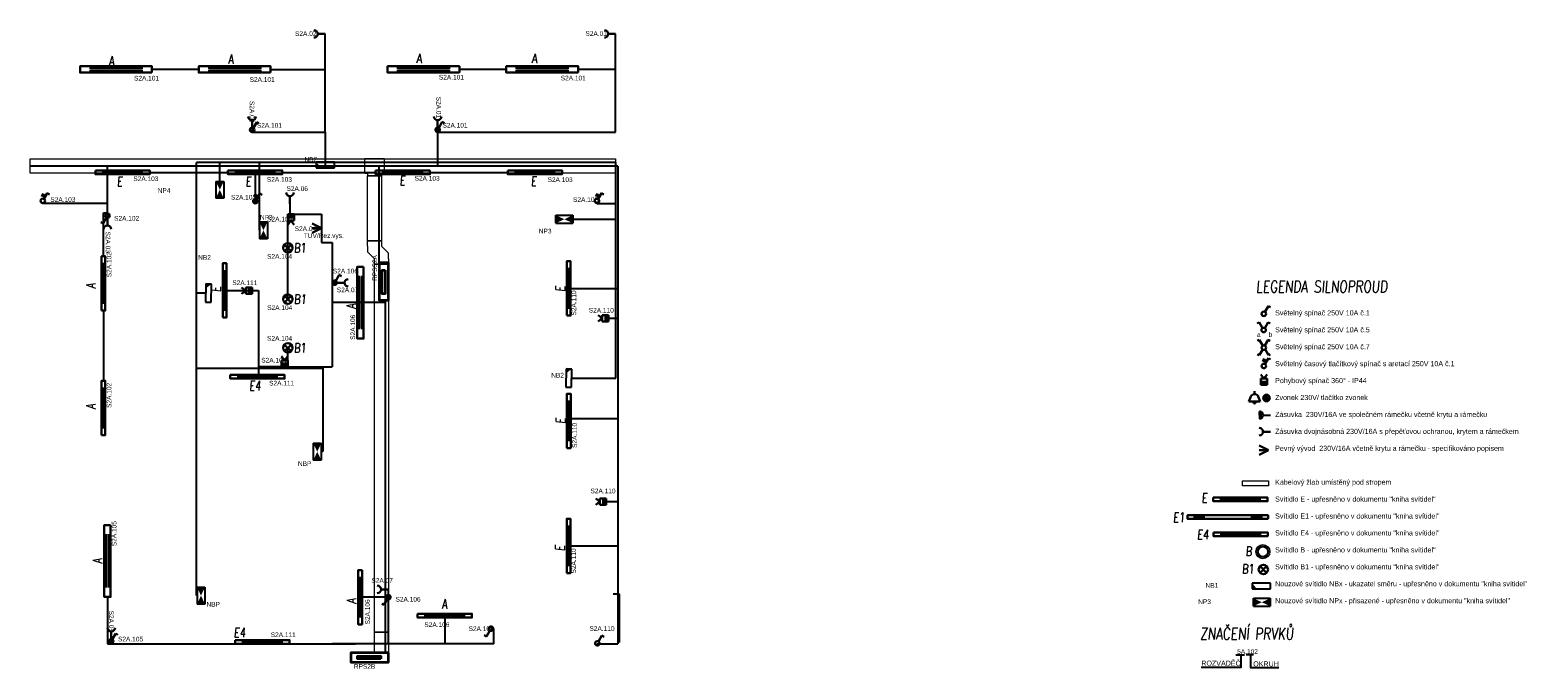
# Model space of a CAD drawing. Header units: millimetres. Extents: x 373037 to 682063, y 76092 to 274210.
# Tile 1 of 256: x 380077 to 412266, y 82796 to 96433. Entities that reach past the tile are written whole.
import ezdxf
from ezdxf.enums import TextEntityAlignment as Align

# ---------------------------------------------------------------- set-up
doc = ezdxf.new("R2010")
doc.units = ezdxf.units.MM
doc.header["$LTSCALE"] = 100
doc.layers.get('0').update_dxf_attribs({"linetype": 'CONTINUOUS'})
for name, color, linetype, lineweight in [('2DE_OBL', 97, 'CONTINUOUS', 30), ('2DE_OBL_L1', 91, 'CONTINUOUS', 30), ('CAT_SLN-HL.ŽLAB', 11, 'CONTINUOUS', 200), ('CAT_SLN-OSV_POPIS', 7, 'CONTINUOUS', 30), ('CP_DETAL', 33, 'CONTINUOUS', 18), ('E_NOUZOVÉ+PP OSVĚTLENÍ', 60, 'CONTINUOUS', 25), ('E_ROZVADĚČE', 1, 'CONTINUOUS', 35), ('E_SVĚTLA POPIS', 130, 'CONTINUOUS', 30), ('E_VEDENÍ SILNOPROUD', 50, 'CONTINUOUS', 25), ('E_VEDENÍ_CBS', 214, 'CONTINUOUS', 25), ('E_VYPINACE', 170, 'CONTINUOUS', 30), ('E_ZÁSUVKY POPIS', 156, 'CONTINUOUS', 30), ('E_ZÁSUVKY-DVOJITE', 7, 'CONTINUOUS', 25), ('E_ZÁSUVKY.OST.+VYVODY', 11, 'CONTINUOUS', 30), ('E_ŽLABY', 40, 'CONTINUOUS', 15), ('JEDNODUCHÁ ZÁSUVKA', 1, 'CONTINUOUS', 200), ('U1 LIGHTING', 10, 'CONTINUOUS', 35)]:
    doc.layers.add(name, color=color, linetype=linetype, lineweight=lineweight)
for name, color, linetype in [('BEZPECNOSTNE SVETLA', 80, 'CONTINUOUS'), ('E_LEGENDA SILNOPROUD', 252, 'CONTINUOUS'), ('GC3_MEP_E_LV_SECURITY LIGHT', 80, 'CONTINUOUS'), ('PIKTOGRAMY', 210, 'CONTINUOUS'), ('PRIPOJKA 230V', 1, 'CONTINUOUS'), ('Svetla - prepinace', 7, 'CONTINUOUS'), ('ŽLAB', 7, 'CONTINUOUS')]:
    doc.layers.add(name, color=color, linetype=linetype)
doc.styles.add('ARIAL', font='arial.ttf')
doc.styles.add('CP_ATTR', font='ROMANS.SHX')
doc.styles.add('CS-ROMANS', font='romans.shx', dxfattribs={"width": 0.75, "oblique": 5})
doc.styles.get("Standard").update_dxf_attribs({"font": 'arial.ttf'})
doc.styles.add('V+P_01_B3_E_FP_001$0$BLOCK', font='romans.shx', dxfattribs={"width": 0.8})

# ---------------------------------------------------------------- blocks, each defined once
blk = doc.blocks.new('E')
at = {"layer": 'U1 LIGHTING', "style": 'CS-ROMANS', "oblique": 5, "width": 0.75}
blk.add_text('E', height=200, dxfattribs=at).set_placement((229480, 21709))
blk = doc.blocks.new('2DELLI009_CZ')
for p, q in [((-0.5, 0.1), (-0.5, -0.1)), ((-0.5, 0), (0.5, 0)), ((0.5, 0.1), (0.5, -0.1))]:
    blk.add_line(p, q)
blk.add_lwpolyline([(-0.7, 0.2), (0.7, 0.2), (0.7, -0.2), (-0.7, -0.2)], close=True)
at = {"linetype": 'ByBlock', "style": 'CP_ATTR', "flags": 9}
for tag, p in [('NAME', (-0.092, -0.018)), ('GROUP', (-0.092, -0.018)), ('NUMBER', (-0.092, -0.018)), ('PRODUCER', (-0.092, -0.018)), ('ARTICLE', (-0.092, -0.018)), ('CHARACTER', (-0.092, -0.018)), ('VOLTAGE', (-0.092, -0.019)), ('WEIGHT', (-0.092, -0.018)), ('OTHER', (-0.092, -0.018)), ('PRODUCT-TYPE', (-0.092, -0.019)), ('ORDER-NO', (-0.092, -0.019)), ('POWER', (-0.092, -0.019))]:
    blk.add_attdef(tag, text='', height=0.00005, dxfattribs=at).set_placement(p, align=Align.MIDDLE_LEFT)
blk = doc.blocks.new('zasuvka_jednoducha')
at = {"color": 1, "lineweight": 30}
blk.add_line((19281, 12983), (19281, 13143), dxfattribs=at)
blk.add_arc((19281, 12903), 80, 0, 180, dxfattribs=at)
blk = doc.blocks.new('*U30')
at = {"color": 0, "linetype": 'ByBlock'}
for p, q in [((24, 249.57), (96, 374.28)), ((96, 374.28), (143.56, 346.82))]:
    blk.add_line(p, q, dxfattribs=at)
blk.add_circle((0, 208), 48, dxfattribs=at)
blk = doc.blocks.new('prepinas-svetel-jednoduchy')
at = {"layer": 'E_VYPINACE', "rotation": 89.99999999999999}
blk.add_blockref('*U30', (208, 2), dxfattribs=at)
blk = doc.blocks.new('*U32', base_point=(28429, 5840))
at = {"linetype": 'ByBlock'}
blk.add_hatch(color=0, dxfattribs=at).paths.add_polyline_path([(28362, 5840), (28497, 5840), (28497, 5772), (28362, 5772)])
at = {"color": 0, "linetype": 'ByBlock'}
for p, q in [((28429, 5907), (28362, 5997)), ((28362, 5907), (28497, 5907)), ((28362, 5772), (28362, 5907)), ((28362, 5840), (28497, 5840)), ((28429, 5907), (28497, 5997)), ((28497, 5907), (28497, 5772)), ((28497, 5772), (28362, 5772))]:
    blk.add_line(p, q, dxfattribs=at)
blk = doc.blocks.new('pohybove-cidlo-svetla')
at = {"layer": 'E_VYPINACE', "rotation": 180}
blk.add_blockref('*U32', (-1, 30), dxfattribs=at)
blk = doc.blocks.new('Rozvaděč')
at = {"layer": 'E_ROZVADĚČE'}
blk.add_lwpolyline([(2, 6), (802, 6), (802, 206), (2, 206), (2, 6)], dxfattribs=at)
blk.add_lwpolyline([(161, 134), (664, 134), (664, 73), (161, 73)], close=True, dxfattribs=at)
blk = doc.blocks.new('*U91')
at = {"layer": 'E_NOUZOVÉ+PP OSVĚTLENÍ', "linetype": 'ByBlock'}
for p, q in [((-118, 196), (-122, -194)), ((2, 194), (-118, 196)), ((-2, -196), (2, 194)), ((-122, -194), (-2, -196))]:
    blk.add_line(p, q, dxfattribs=at)
at = {"layer": 'E_NOUZOVÉ+PP OSVĚTLENÍ'}
blk.add_solid([(2, 194), (-118, 196), (-119, 99)], dxfattribs=at)
at = {"layer": 'E_NOUZOVÉ+PP OSVĚTLENÍ', "style": 'ARIAL'}
blk.add_attdef('BEZ.SV', (52, -54), '', height=100, dxfattribs=at)
blk = doc.blocks.new('V+P_01_B3_E_FP_001$0$E-LI-35')
at = {"layer": 'E_NOUZOVÉ+PP OSVĚTLENÍ', "linetype": 'ByBlock'}
for p, q in [((-10.9, -1.9), (10.9, -1.9)), ((-10.9, -12.1), (-10.9, -1.9)), ((-10.9, -12.1), (10.9, -12.1)), ((10.9, -1.9), (10.9, -12.1))]:
    blk.add_line(p, q, dxfattribs=at)
at = {"layer": 'E_NOUZOVÉ+PP OSVĚTLENÍ'}
blk.add_solid([(-10.9, -12.1), (-10.9, -1.9), (10.9, -1.9), (10.9, -12.1)], dxfattribs=at)
at = {"layer": 'E_NOUZOVÉ+PP OSVĚTLENÍ', "style": 'V+P_01_B3_E_FP_001$0$BLOCK', "width": 0.8, "flags": 8}
for tag, p in [('DIVERS.1', (-17.9, -2.1)), ('DIVERS.2', (-16.4, -12))]:
    blk.add_attdef(tag, text='', height=7.25, dxfattribs=at).set_placement(p, align=Align.RIGHT)
at = {"layer": 'E_NOUZOVÉ+PP OSVĚTLENÍ', "style": 'V+P_01_B3_E_FP_001$0$BLOCK', "width": 0.8}
for tag, p, height, flags in [('BLOCKNAME', (-6.8, -1.4), 2.54, 3), ('LEISTUNG', (13.3, -12), 7.25, 8)]:
    blk.add_attdef(tag, p, '', height=height, dxfattribs=dict(at, flags=flags))
blk.add_attdef('STROMKREIS', text='', height=7.25, dxfattribs=at).set_placement((-11.8, -23.8), align=Align.BOTTOM_CENTER)
blk = doc.blocks.new('*U41')
at = {"layer": 'GC3_MEP_E_LV_SECURITY LIGHT', "xscale": 16.54563019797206, "yscale": 16.54563022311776, "zscale": 16.54563022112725, "rotation": 270.2193183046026}
blk.add_blockref('V+P_01_B3_E_FP_001$0$E-LI-35', (116, 0), dxfattribs=at)
at = {"layer": 'PIKTOGRAMY', "style": 'ARIAL'}
blk.add_attdef('PIKTOGRAM', (162, -40), '', height=100, dxfattribs=at)
blk = doc.blocks.new('E4')
at = {"layer": 'U1 LIGHTING', "style": 'CS-ROMANS', "oblique": 5, "width": 0.75}
blk.add_text('E4', height=200, dxfattribs=at).set_placement((229480, 21709))
blk = doc.blocks.new('2DELLI010_CZ')
for p, q in [((-0.5, 0.25), (-0.5, 0.05)), ((-0.5, 0.15), (0.5, 0.15)), ((0.5, 0.25), (0.5, 0.05)), ((-0.5, -0.05), (-0.5, -0.25)), ((-0.5, -0.15), (0.5, -0.15)), ((0.5, -0.05), (0.5, -0.25))]:
    blk.add_line(p, q)
blk.add_lwpolyline([(-0.7, 0.35), (0.7, 0.35), (0.7, -0.35), (-0.7, -0.35)], close=True)
at = {"linetype": 'ByBlock', "style": 'CP_ATTR', "flags": 9}
for tag, p in [('NAME', (-0.092, -0.018)), ('GROUP', (-0.092, -0.018)), ('NUMBER', (-0.092, -0.018)), ('PRODUCER', (-0.092, -0.018)), ('ARTICLE', (-0.092, -0.018)), ('CHARACTER', (-0.092, -0.018)), ('VOLTAGE', (-0.092, -0.019)), ('WEIGHT', (-0.092, -0.018)), ('OTHER', (-0.092, -0.018)), ('PRODUCT-TYPE', (-0.092, -0.019)), ('ORDER-NO', (-0.092, -0.019)), ('POWER', (-0.092, -0.019))]:
    blk.add_attdef(tag, text='', height=0.00005, dxfattribs=at).set_placement(p, align=Align.MIDDLE_LEFT)
blk = doc.blocks.new('2DELLI_01_CZ')
for p, q in [((-0.35, 0.35), (0.35, -0.35)), ((-0.35, -0.35), (0.35, 0.35))]:
    blk.add_line(p, q)
blk.add_circle((0, 0), 0.5)
at = {"linetype": 'ByBlock', "style": 'CP_ATTR', "flags": 9}
for tag in ['NAME', 'GROUP', 'NUMBER', 'PRODUCER', 'ARTICLE', 'PRODUCT-TYPE', 'ORDER-NO', 'CHARACTER', 'POWER', 'VOLTAGE', 'WEIGHT', 'OTHER']:
    blk.add_attdef(tag, text='', height=0.00005, dxfattribs=at).set_placement((-0.09, -0.02), align=Align.MIDDLE_LEFT)
blk = doc.blocks.new('B1')
at = {"layer": 'U1 LIGHTING', "style": 'CS-ROMANS', "oblique": 5, "width": 0.75}
blk.add_text('B1', height=200, dxfattribs=at).set_placement((229480, 21709))
blk = doc.blocks.new('*U28', base_point=(57391, -22719))
at = {"lineweight": 30, "ltscale": 0.1}
for p, q in [((57291, -22519), (57391, -22719)), ((57391, -22719), (57391, -22519)), ((57391, -22719), (57491, -22519))]:
    blk.add_line(p, q, dxfattribs=at)
blk = doc.blocks.new('pripojka 230V')
at = {"layer": 'PRIPOJKA 230V', "color": 1, "xscale": -1}
blk.add_blockref('*U28', (0, -2, -40), dxfattribs=at)
blk = doc.blocks.new('*U173')
for p, q in [((0, -150), (0, 150)), ((0, 150), (0, 150)), ((0, 150), (57.5, 150)), ((57.5, 208), (57.5, 208)), ((57.5, 208), (357.5, 208)), ((57.5, 150), (57.5, 208)), ((357.5, 208), (357.5, 208)), ((357.5, 150), (357.5, 208)), ((415, 150), (357.5, 150)), ((415, 150), (415, 150)), ((415, 150), (415, -150)), ((0, -150), (0, -150)), ((0, -150), (415, -150)), ((415, -150), (415, -150))]:
    blk.add_line(p, q)
at = {"style": 'CP_ATTR', "flags": 9}
for tag in ['NAME', 'PRODUCER', 'PRODUCT-TYPE', 'ARTICLE', 'FLOW', 'NUMBER', 'SYSTEM', 'FORM', 'SIZE', 'OTHER']:
    blk.add_attdef(tag, (0, 0), '', height=0.0001, dxfattribs=at)
blk = doc.blocks.new('*U174')
for p, q in [((0, -150), (0, 150)), ((0, 150), (12500, 150)), ((12500, 150), (12500, -150)), ((12500, -150), (0, -150))]:
    blk.add_line(p, q)
at = {"style": 'CP_ATTR', "flags": 9}
for tag in ['NAME', 'PRODUCER', 'PRODUCT-TYPE', 'ARTICLE', 'FLOW', 'NUMBER', 'SYSTEM', 'FORM', 'SIZE', 'OTHER']:
    blk.add_attdef(tag, (0, 0), '', height=0.0001, dxfattribs=at)
blk = doc.blocks.new('*U24')
at = {"color": 0, "linetype": 'ByBlock'}
for p, q in [((24, 249.57), (96, 374.28)), ((96, 374.28), (143.56, 346.82))]:
    blk.add_line(p, q, dxfattribs=at)
blk.add_circle((0, 208), 48, dxfattribs=at)
blk = doc.blocks.new('tlacitko_prepinac_svetla')
at = {"layer": 'E_VYPINACE'}
for points in [[(16875, 8774), (16940, 8744)], [(16888, 8798), (16951, 8769)], [(16930, 8722), (16960, 8787)]]:
    blk.add_lwpolyline(points, dxfattribs=at)
at = {"layer": 'E_VYPINACE', "rotation": 180}
blk.add_blockref('*U24', (16937, 9090), dxfattribs=at)
blk = doc.blocks.new('*U177')
for p, q in [((0, -150), (0, 150)), ((0, 150), (110, 150)), ((262, 300), (110, 150)), ((233, -150), (385, 0)), ((385, 300), (262, 300)), ((385, 300), (495, 300)), ((495, 0), (385, 0)), ((495, 300), (495, 0)), ((110, -150), (0, -150)), ((110, -150), (233, -150))]:
    blk.add_line(p, q)
at = {"style": 'CP_ATTR', "flags": 9}
for tag in ['NAME', 'PRODUCER', 'PRODUCT-TYPE', 'ARTICLE', 'FLOW', 'NUMBER', 'SYSTEM', 'FORM', 'SIZE', 'OTHER']:
    blk.add_attdef(tag, (0, 0), '', height=0.0001, dxfattribs=at)
blk = doc.blocks.new('*U178')
for p, q in [((0, -150), (0, 150)), ((0, 150), (1392, 150)), ((1392, 150), (1392, -150)), ((1392, -150), (0, -150))]:
    blk.add_line(p, q)
at = {"style": 'CP_ATTR', "flags": 9}
for tag in ['NAME', 'PRODUCER', 'PRODUCT-TYPE', 'ARTICLE', 'FLOW', 'NUMBER', 'SYSTEM', 'FORM', 'SIZE', 'OTHER']:
    blk.add_attdef(tag, (0, 0), '', height=0.0001, dxfattribs=at)
blk = doc.blocks.new('*U179')
for p, q in [((0, -150), (0, 150)), ((0, 150), (7855, 150)), ((7855, 150), (7855, -150)), ((7855, -150), (0, -150))]:
    blk.add_line(p, q)
at = {"style": 'CP_ATTR', "flags": 9}
for tag in ['NAME', 'PRODUCER', 'PRODUCT-TYPE', 'ARTICLE', 'FLOW', 'NUMBER', 'SYSTEM', 'FORM', 'SIZE', 'OTHER']:
    blk.add_attdef(tag, (0, 0), '', height=0.0001, dxfattribs=at)
blk = doc.blocks.new('*U180')
for p, q in [((0, -150), (0, 150)), ((0, 150), (450, 150)), ((450, 150), (450, -150)), ((450, -150), (0, -150))]:
    blk.add_line(p, q)
at = {"style": 'CP_ATTR', "flags": 9}
for tag in ['NAME', 'PRODUCER', 'PRODUCT-TYPE', 'ARTICLE', 'FLOW', 'NUMBER', 'SYSTEM', 'FORM', 'SIZE', 'OTHER']:
    blk.add_attdef(tag, (0, 0), '', height=0.0001, dxfattribs=at)
blk = doc.blocks.new('*U26')
at = {"color": 0, "linetype": 'ByBlock'}
for p, q in [((-96, 374.28), (-137.57, 350.28)), ((-24, 249.57), (-96, 374.28)), ((24, 249.57), (96, 374.28)), ((96, 374.28), (137.57, 350.28))]:
    blk.add_line(p, q, dxfattribs=at)
blk.add_circle((0, 208), 48, dxfattribs=at)
blk = doc.blocks.new('prepinac-dvojity-svetelny')
at = {"layer": 'E_VYPINACE'}
blk.add_blockref('*U26', (-1, -183), dxfattribs=at)
at = {"layer": 'CAT_SLN-OSV_POPIS', "width": 0.8}
for s, p in [('a', (-142, -122)), ('b', (108, -122))]:
    blk.add_text(s, height=100, dxfattribs=at).set_placement(p)
blk = doc.blocks.new('A$C3423193F')
at = {"color": 1, "linetype": 'ByBlock'}
for p, q in [((80, 240), (0, 240)), ((80, 240), (160, 240)), ((80, 160), (80, 0))]:
    blk.add_line(p, q, dxfattribs=at)
for radius in [80, 45.2]:
    blk.add_arc((80, 240), radius, 180, 0, dxfattribs=at)
blk = doc.blocks.new('svetelný křížový spínač')
at = {"layer": 'E_VYPINACE', "linetype": 'ByBlock'}
for p, q in [((31, 344), (-11, 320)), ((103, 220), (31, 344)), ((151, 220), (223, 344)), ((223, 344), (264, 320)), ((31, 13), (-10, 37)), ((103, 138), (31, 13)), ((153, 141), (225, 16)), ((225, 16), (266, 40))]:
    blk.add_line(p, q, dxfattribs=at)
blk.add_circle((127, 178), 48, dxfattribs=at)
blk = doc.blocks.new('*U40')
at = {"layer": 'GC3_MEP_E_LV_SECURITY LIGHT', "xscale": 16.54563019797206, "yscale": 16.54563022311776, "zscale": 16.54563022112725}
blk.add_blockref('V+P_01_B3_E_FP_001$0$E-LI-35', (0, 116), dxfattribs=at)
at = {"layer": 'PIKTOGRAMY', "style": 'ARIAL'}
blk.add_attdef('PIKTOGRAM', (162, -40), '', height=100, dxfattribs=at)
blk = doc.blocks.new('*U89')
at = {"layer": 'E_NOUZOVÉ+PP OSVĚTLENÍ', "linetype": 'ByBlock'}
for p, q in [((135, 59), (-255, 61)), ((-255, 61), (-255, -59)), ((135, -61), (135, 59)), ((-255, -59), (135, -61))]:
    blk.add_line(p, q, dxfattribs=at)
at = {"layer": 'E_NOUZOVÉ+PP OSVĚTLENÍ'}
blk.add_solid([(-255, 61), (-255, -59), (-158, -60)], dxfattribs=at)
at = {"layer": 'E_NOUZOVÉ+PP OSVĚTLENÍ', "style": 'ARIAL'}
blk.add_attdef('BEZ.SV', (52, -54), '', height=100, dxfattribs=at)
blk = doc.blocks.new('2DELLI018_CZ')
for p, q in [((-0.6, 0), (-0.4, 0)), ((-0.5, 0.1), (-0.5, -0.1)), ((0.4, 0), (0.6, 0)), ((0.5, 0.1), (0.5, -0.1))]:
    blk.add_line(p, q)
blk.add_lwpolyline([(-0.7, 0.2), (0.7, 0.2), (0.7, -0.2), (-0.7, -0.2)], close=True)
at = {"linetype": 'ByBlock', "style": 'CP_ATTR', "flags": 9}
for tag, p in [('NAME', (-0.092, -0.018)), ('GROUP', (-0.092, -0.018)), ('NUMBER', (-0.092, -0.018)), ('PRODUCER', (-0.092, -0.018)), ('ARTICLE', (-0.092, -0.018)), ('CHARACTER', (-0.092, -0.018)), ('VOLTAGE', (-0.092, -0.019)), ('WEIGHT', (-0.092, -0.018)), ('OTHER', (-0.092, -0.018)), ('PRODUCT-TYPE', (-0.092, -0.019)), ('ORDER-NO', (-0.092, -0.019)), ('POWER', (-0.092, -0.019))]:
    blk.add_attdef(tag, text='', height=0.00005, dxfattribs=at).set_placement(p, align=Align.MIDDLE_LEFT)
blk = doc.blocks.new('E1')
at = {"layer": 'U1 LIGHTING', "style": 'CS-ROMANS', "oblique": 5, "width": 0.75}
blk.add_text('E1', height=200, dxfattribs=at).set_placement((229480, 21709))
blk = doc.blocks.new('2DELPH010_CZ')
blk.add_ellipse((0, 0), major_axis=(-0.053, 0.053), ratio=1, start_param=3.926991, end_param=10.210176)
at = {"layer": 'CP_DETAL'}
blk.add_ellipse((0, 0), major_axis=(-0.0707, 0.0707), ratio=1, start_param=3.926991, end_param=10.210176, dxfattribs=at)
at = {"linetype": 'ByBlock', "style": 'CP_ATTR', "flags": 9}
for tag in ['NAME', 'GROUP', 'NUMBER', 'PRODUCER', 'ARTICLE', 'PRODUCT-TYPE', 'ORDER-NO', 'CHARACTER', 'POWER', 'VOLTAGE', 'WEIGHT', 'OTHER']:
    blk.add_attdef(tag, text='', height=0.00000005, dxfattribs=at).set_placement((0, 0), align=Align.MIDDLE_LEFT)
blk = doc.blocks.new('B')
at = {"layer": 'U1 LIGHTING', "style": 'CS-ROMANS', "oblique": 5, "width": 0.75}
blk.add_text('B', height=200, dxfattribs=at).set_placement((229480, 21709))
blk = doc.blocks.new('CPEL_3386')
blk.add_hatch(color=256).paths.add_polyline_path([(-0.2, 0, 1), (0.2, 0, 1)])
for radius in [0.35, 0.2]:
    blk.add_circle((0, 0), radius)
at = {"linetype": 'ByBlock', "style": 'CP_ATTR', "flags": 9}
for tag in ['NAME', 'GROUP', 'NUMBER', 'PRODUCER', 'ARTICLE', 'PRODUCT-TYPE', 'ORDER-NO', 'CHARACTER', 'POWER', 'VOLTAGE', 'WEIGHT', 'OTHER']:
    blk.add_attdef(tag, text='', height=0.00005, dxfattribs=at).set_placement((-0.09, -0.02), align=Align.MIDDLE_LEFT)
blk = doc.blocks.new('CPEL_1003')
for p, q in [((0, 0), (0, -0.3)), ((-0.4, -0.55), (-0.6, -1.1)), ((-0.6, -1.1), (0.6, -1.1)), ((0.4, -0.55), (0.6, -1.1))]:
    blk.add_line(p, q)
blk.add_circle((0, -1.2), 0.1)
blk.add_arc((0, -0.75), 0.445, 25.9892, 154.0108)
at = {"linetype": 'ByBlock', "style": 'CP_ATTR', "flags": 9}
for tag in ['NAME', 'GROUP', 'NUMBER', 'PRODUCER', 'ARTICLE', 'PRODUCT-TYPE', 'ORDER-NO', 'CHARACTER', 'POWER', 'VOLTAGE', 'WEIGHT', 'OTHER']:
    blk.add_attdef(tag, text='', height=0.00005, dxfattribs=at).set_placement((-0.09, -0.02), align=Align.MIDDLE_LEFT)
blk = doc.blocks.new('*U232')
for p, q in [((0, -50), (0, 50)), ((0, 50), (556, 50)), ((556, 50), (556, -50)), ((556, -50), (0, -50))]:
    blk.add_line(p, q)
at = {"style": 'CP_ATTR', "flags": 9}
for tag in ['NAME', 'PRODUCER', 'PRODUCT-TYPE', 'ARTICLE', 'FLOW', 'NUMBER', 'SYSTEM', 'FORM', 'SIZE', 'OTHER']:
    blk.add_attdef(tag, (0, 0), '', height=0.0001, dxfattribs=at)
blk = doc.blocks.new('*U241')
at = {"layer": 'GC3_MEP_E_LV_SECURITY LIGHT', "xscale": 16.54563019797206, "yscale": 16.54563022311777, "zscale": 16.54563022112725, "rotation": 269.9999999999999}
blk.add_blockref('V+P_01_B3_E_FP_001$0$E-LI-35', (116, 0), dxfattribs=at)
at = {"layer": 'PIKTOGRAMY', "style": 'ARIAL'}
blk.add_attdef('PIKTOGRAM', (162, -40), '', height=100, dxfattribs=at)
blk = doc.blocks.new('*U242')
at = {"layer": 'GC3_MEP_E_LV_SECURITY LIGHT', "xscale": 16.54563019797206, "yscale": 16.54563022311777, "zscale": 16.54563022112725, "rotation": 270.000000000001}
blk.add_blockref('V+P_01_B3_E_FP_001$0$E-LI-35', (116, 0), dxfattribs=at)
at = {"layer": 'PIKTOGRAMY', "style": 'ARIAL'}
blk.add_attdef('PIKTOGRAM', (162, -40), '', height=100, dxfattribs=at)
blk = doc.blocks.new('*U240')
at = {"layer": 'GC3_MEP_E_LV_SECURITY LIGHT', "xscale": 16.54563019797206, "yscale": 16.54563022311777, "zscale": 16.54563022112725}
blk.add_blockref('V+P_01_B3_E_FP_001$0$E-LI-35', (0, 116), dxfattribs=at)
at = {"layer": 'PIKTOGRAMY', "style": 'ARIAL'}
blk.add_attdef('PIKTOGRAM', (162, -40), '', height=100, dxfattribs=at)
blk = doc.blocks.new('A')
at = {"layer": 'U1 LIGHTING', "style": 'CS-ROMANS', "oblique": 5, "width": 0.75}
blk.add_text('A', height=200, dxfattribs=at).set_placement((229480, 21709))

msp = doc.modelspace()

# ---------------------------------------------------------------- linework, layer by layer
at = {"layer": 'E_LEGENDA SILNOPROUD'}
for points in [[(405925, 83095), (405925, 82825), (405080, 82825)], [(405817, 83098), (406004, 83098)], [(406036, 83100), (406196, 83100)], [(406131, 83100), (406131, 82827), (406739, 82827)]]:
    msp.add_lwpolyline(points, dxfattribs=at)
at = {"layer": 'E_VEDENÍ SILNOPROUD'}
for p, q in [((386377, 94257), (386377, 96353)), ((392577, 94257), (392577, 96353)), ((383677, 95595), (382677, 95595)), ((385211, 95595), (386377, 95595)), ((390243, 95595), (389243, 95595)), ((392577, 95595), (391777, 95595)), ((384814, 94347), (384814, 94257)), ((388777, 94349), (388777, 94257)), ((384814, 94256), (386377, 94257)), ((386377, 94257), (386377, 93532)), ((388777, 94303), (388777, 93532)), ((388777, 94257), (392577, 94257)), ((392627, 93532), (380077, 93532)), ((381727, 92532), (381727, 93532)), ((382630, 93397), (384300, 93397)), ((384880, 93397), (384880, 92732)), ((385460, 93397), (387451, 93396)), ((387527, 91467), (387527, 93532)), ((388611, 93396), (390273, 93397)), ((392627, 93532), (392627, 83332)), ((381727, 92732), (380346, 92732)), ((385623, 92727), (385623, 92502)), ((392177, 92732), (392581, 92732)), ((381641, 91606), (381641, 92532)), ((381641, 92532), (381727, 92532)), ((381727, 92532), (381727, 92423)), ((385577, 90690), (385577, 92502)), ((385577, 92502), (386297, 92502)), ((386297, 92502), (386297, 91902)), ((386297, 91902), (386527, 91902)), ((386527, 91902), (386527, 91038)), ((384227, 90875), (384952, 90875)), ((384952, 90875), (384952, 89067)), ((386627, 91037), (386527, 91038)), ((386527, 91038), (386527, 89247)), ((391574, 90920), (392627, 90920)), ((387655, 90615), (386527, 90615)), ((387655, 90667), (387655, 83136)), ((381641, 90446), (381641, 88946)), ((392426, 90282), (392627, 90282)), ((385577, 89247), (385577, 89647)), ((385577, 89247), (384952, 89247)), ((385577, 89247), (386527, 89247)), ((392627, 88132), (391577, 88132)), ((392376, 86368), (392627, 86368)), ((391572, 85421), (392627, 85421)), ((387727, 83332), (387727, 84493)), ((381727, 84332), (381727, 83332)), ((387727, 84326), (387163, 84326)), ((388927, 83932), (388927, 83332)), ((381809, 83432), (381809, 83332)), ((389977, 83654), (389917, 83654)), ((389977, 83332), (389977, 83654)), ((381727, 83332), (387020, 83332)), ((385615, 83332), (386527, 83332)), ((388927, 83332), (386527, 83332)), ((389977, 83332), (388927, 83332)), ((392177, 83332), (392627, 83332)), ((392627, 83332), (392627, 83332))]:
    msp.add_line(p, q, dxfattribs=at)
at = {"layer": 'E_VEDENÍ_CBS'}
for p, q in [((392580, 93610), (383627, 93610)), ((383627, 92532), (383627, 93610)), ((384125, 93204), (384125, 93610)), ((384973, 92159), (384973, 93610)), ((392583, 89004), (392580, 93610)), ((383627, 84359), (383627, 92532)), ((391662, 92396), (392581, 92396)), ((383825, 90818), (383627, 90818)), ((383627, 89217), (386327, 89217)), ((386327, 89217), (386327, 87434)), ((391636, 89004), (392583, 89004)), ((386327, 87434), (386290, 87434)), ((392527, 84398), (392652, 84398)), ((392627, 84398), (392627, 84398)), ((392652, 84398), (392652, 83356))]:
    msp.add_line(p, q, dxfattribs=at)
at = {"layer": 'E_ŽLABY'}
msp.add_line((391579, 90338), (391579, 90332), dxfattribs=at)

# ---------------------------------------------------------------- block references
for p, rotation in [((387520, 91469), 270), ((387727, 83142), 180)]:
    msp.add_blockref('Rozvaděč', p, dxfattribs=dict(rotation=rotation))
msp.add_blockref('E1', (174997, 64222))
at = {"layer": '2DE_OBL'}
for name, p, xscale, yscale, zscale, rotation in [('2DELLI010_CZ', (381910, 95595), 1095.714285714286, 191.4285714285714, 409.9999999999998, 180), ('2DELLI010_CZ', (384444, 95595), 1095.714285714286, 191.4285714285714, 409.9999999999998, 180), ('2DELLI010_CZ', (388476, 95595), 1095.714285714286, 191.4285714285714, 409.9999999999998, 180), ('2DELLI010_CZ', (391010, 95595), 1095.714285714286, 191.4285714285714, 409.9999999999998, 180), ('2DELLI010_CZ', (387127, 90615), 1095.714285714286, 191.4285714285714, 409.9999999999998, 270), ('2DELLI018_CZ', (405648, 86037), 1228.571428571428, 200, 1000, 180), ('2DELLI010_CZ', (381727, 85099), 1095.714285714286, 191.4285714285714, 409.9999999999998, 270)]:
    msp.add_blockref(name, p, dxfattribs=dict(at, xscale=xscale, yscale=yscale, zscale=zscale, rotation=rotation))
for name, p, xscale, yscale, zscale in [('2DELLI_01_CZ', (385577, 91782), 200, 200, 100), ('2DELLI_01_CZ', (385579, 90687), 200, 200, 100), ('2DELLI_01_CZ', (385577, 89647), 200, 200, 100), ('2DELPH010_CZ', (406396, 85298), 1500, 1500, 252.5252525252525), ('2DELLI_01_CZ', (406405, 84917), 200, 200, 100)]:
    msp.add_blockref(name, p, dxfattribs=dict(at, xscale=xscale, yscale=yscale, zscale=zscale))
at = {"layer": '2DE_OBL_L1', "xscale": 828.5714285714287, "yscale": 200, "zscale": 1000}
for p in [(382050, 93397), (384880, 93397), (388031, 93396), (390853, 93397), (384929, 89032), (405915, 86414), (405920, 85670), (388927, 83932), (385035, 83372)]:
    msp.add_blockref('2DELLI009_CZ', p, dxfattribs=at)
for p, rotation in [((381641, 91026), 90), ((384227, 90875), 90), ((391574, 90920), 90), ((381641, 88366), 90), ((391577, 88091), 90), ((391572, 85421), 90), ((387123, 84326), 270)]:
    msp.add_blockref('2DELLI009_CZ', p, dxfattribs=dict(at, rotation=rotation))
at = {"layer": 'BEZPECNOSTNE SVETLA'}
ref = msp.add_blockref('*U89', (386441, 93555), dxfattribs=at)
ref.add_attrib('BEZ.SV', 'NB2', (385933, 93624), dxfattribs={"layer": 'E_NOUZOVÉ+PP OSVĚTLENÍ', "height": 100, "style": 'ARIAL'})
ref = msp.add_blockref('*U91', (383945, 90818), dxfattribs=at)
ref.add_attrib('BEZ.SV', 'NB2', (383664, 91530), dxfattribs={"layer": 'E_NOUZOVÉ+PP OSVĚTLENÍ', "height": 100, "style": 'ARIAL'})
at = {"layer": 'CAT_SLN-HL.ŽLAB', "color": 1}
msp.add_blockref('zasuvka_jednoducha', (362445, 79280), dxfattribs=at)
at = {"layer": 'CAT_SLN-HL.ŽLAB', "color": 1, "rotation": 180}
msp.add_blockref('zasuvka_jednoducha', (401090, 96575), dxfattribs=at)
at = {"layer": 'E_NOUZOVÉ+PP OSVĚTLENÍ'}
ref = msp.add_blockref('*U91', (391636, 89004), dxfattribs=at)
ref.add_attrib('BEZ.SV', 'NB2', (391201, 89016), dxfattribs={"height": 100, "style": 'ARIAL'})
ref = msp.add_blockref('*U41', (386206, 87432), dxfattribs=at)
ref.add_attrib('PIKTOGRAM', 'NBP', (385793, 87129), dxfattribs={"height": 100, "style": 'ARIAL'})
ref = msp.add_blockref('*U89', (406420, 84567), dxfattribs=at)
ref.add_attrib('BEZ.SV', 'NB1', (405171, 84528), dxfattribs={"height": 100, "style": 'ARIAL'})
ref = msp.add_blockref('*U40', (406373, 84218), dxfattribs=at)
ref.add_attrib('PIKTOGRAM', 'NP3', (405015, 84179), dxfattribs={"layer": 'PIKTOGRAMY', "height": 100, "style": 'ARIAL'})
at = {"layer": 'E_VEDENÍ_CBS'}
for p in [(158839, 74021), (161302, 74021), (152274, 73968), (154822, 74006), (159385, 62372)]:
    msp.add_blockref('A', p, dxfattribs=at)
at = {"layer": 'E_VEDENÍ_CBS', "rotation": 90}
for p in [(403184, -138563), (408742, -138999), (403184, -141140), (403324, -144436), (408746, -145292)]:
    msp.add_blockref('A', p, dxfattribs=at)
at = {"layer": 'E_VYPINACE'}
for name, p, rotation in [('prepinas-svetel-jednoduchy', (406414, 90376), 270), ('tlacitko_prepinac_svetla', (423353, 98145), 180), ('pohybove-cidlo-svetla', (406417, 88956), 180), ('prepinas-svetel-jednoduchy', (392185, 83341), 270)]:
    msp.add_blockref(name, p, dxfattribs=dict(at, rotation=rotation))
for name, p in [('prepinac-dvojity-svetelny', (406412, 90005)), ('svetelný křížový spínač', (406288, 89477))]:
    msp.add_blockref(name, p, dxfattribs=at)
at = {"layer": 'E_VYPINACE', "xscale": 200, "yscale": 200, "zscale": 200}
for name, p in [('CPEL_1003', (406218, 88724)), ('CPEL_3386', (406473, 88579))]:
    msp.add_blockref(name, p, dxfattribs=at)
at = {"layer": 'E_ZÁSUVKY-DVOJITE', "rotation": 90}
msp.add_blockref('A$C3423193F', (406561, 88134), dxfattribs=at)
at = {"layer": 'E_ZÁSUVKY.OST.+VYVODY', "color": 1}
for name, p, rotation in [('zasuvka_jednoducha', (373233, 115634), 270), ('zasuvka_jednoducha', (379433, 115634), 270), ('zasuvka_jednoducha', (404095, 107491), 180), ('zasuvka_jednoducha', (408058, 107492), 180), ('tlacitko_prepinac_svetla', (397283, 101669), 180), ('tlacitko_prepinac_svetla', (401820, 101663), 180), ('zasuvka_jednoducha', (404904, 105871), 180), ('tlacitko_prepinac_svetla', (409116, 101669), 180), ('zasuvka_jednoducha', (399770, 71756), 89.99999999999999), ('zasuvka_jednoducha', (374585, 103774), 270)]:
    msp.add_blockref(name, p, dxfattribs=dict(at, rotation=rotation))
at = {"layer": 'E_ZÁSUVKY.OST.+VYVODY', "rotation": 89.99999999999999}
msp.add_blockref('pripojka 230V', (386297, 92202), dxfattribs=at)
at = {"layer": 'E_ŽLABY'}
for name, p in [('*U174', (380077, 93532)), ('B1', (156226, 69973)), ('B1', (156229, 68878)), ('B1', (156226, 67838)), ('E4', (155272, 67033)), ('E4', (175510, 63856)), ('B', (176544, 63498)), ('B1', (176466, 63120)), ('E4', (154944, 61760))]:
    msp.add_blockref(name, p, dxfattribs=at)
at = {"layer": 'E_ŽLABY', "zscale": 50}
for name, p, rotation in [('*U173', (387634, 93532), 179.9999999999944), ('*U177', (387427, 91932), 270)]:
    msp.add_blockref(name, p, dxfattribs=dict(at, rotation=rotation))
at = {"layer": 'E_ŽLABY'}
for name, p, rotation in [('*U178', (387427, 91932), 90), ('*U179', (387577, 91437), 270), ('*U232', (406515, 86757), 180), ('*U180', (387577, 83582), 270)]:
    msp.add_blockref(name, p, dxfattribs=dict(at, rotation=rotation))
at = {"layer": 'JEDNODUCHÁ ZÁSUVKA', "color": 1, "rotation": 270}
msp.add_blockref('zasuvka_jednoducha', (393414, 107140), dxfattribs=at)
at = {"layer": 'PIKTOGRAMY'}
ref = msp.add_blockref('*U241', (384125, 93024), dxfattribs=at)
ref.add_attrib('PIKTOGRAM', 'NP4', (382799, 92959), dxfattribs={"layer": 'E_NOUZOVÉ+PP OSVĚTLENÍ', "height": 100, "style": 'ARIAL'})
ref = msp.add_blockref('*U242', (385057, 92159), dxfattribs=at)
ref.add_attrib('PIKTOGRAM', 'NP3', (384982, 92389), dxfattribs={"layer": 'E_NOUZOVÉ+PP OSVĚTLENÍ', "height": 100, "style": 'ARIAL'})
ref = msp.add_blockref('*U240', (391482, 92396), dxfattribs=at)
ref.add_attrib('PIKTOGRAM', 'NP3', (390936, 92093), dxfattribs={"layer": 'E_NOUZOVÉ+PP OSVĚTLENÍ', "height": 100, "style": 'ARIAL'})
ref = msp.add_blockref('*U41', (383724, 84360), dxfattribs=at)
ref.add_attrib('PIKTOGRAM', 'NBP', (383841, 84125), dxfattribs={"layer": 'E_NOUZOVÉ+PP OSVĚTLENÍ', "height": 100, "style": 'ARIAL'})
at = {"layer": 'Svetla - prepinace'}
for p, rotation in [((384816, 94305), 270), ((388776, 94306), 270), ((381731, 92471), 89.99999999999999), ((387727, 84326), 89.99999999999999), ((389917, 83654), 89.99999999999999), ((381805, 83384), 270)]:
    msp.add_blockref('prepinas-svetel-jednoduchy', p, dxfattribs=dict(at, rotation=rotation))
at = {"layer": 'U1 LIGHTING'}
for p in [(152448, 71395), (155194, 71393), (158483, 71415), (161286, 71401), (175607, 64637)]:
    msp.add_blockref('E', p, dxfattribs=at)
at = {"layer": 'U1 LIGHTING', "rotation": 90}
for p in [(405858, -138636), (413209, -138631), (413216, -141448), (413199, -144166)]:
    msp.add_blockref('E', p, dxfattribs=at)
at = {"layer": 'ŽLAB'}
msp.add_blockref('pohybove-cidlo-svetla', (385645, 92405), dxfattribs=at)
for name, p, rotation in [('prepinas-svetel-jednoduchy', (386577, 91040), 270), ('pohybove-cidlo-svetla', (384718, 90869), 269.9999999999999), ('pohybove-cidlo-svetla', (392328, 90281), 269.9999999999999), ('pohybove-cidlo-svetla', (385508, 89345), 180), ('pripojka 230V', (406516, 87466), 90), ('pohybove-cidlo-svetla', (392278, 86367), 269.9999999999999)]:
    msp.add_blockref(name, p, dxfattribs=dict(at, rotation=rotation))

# ---------------------------------------------------------------- texts
at = {"layer": 'E_LEGENDA SILNOPROUD', "style": 'CS-ROMANS', "oblique": 5, "width": 0.75}
for s, p in [('LEGENDA SILNOPROUD', (406251, 90833)), ('ZNAČENÍ PRVKŮ', (405052, 83421))]:
    msp.add_text(s, height=250, dxfattribs=at).set_placement(p)
at = {"layer": 'E_LEGENDA SILNOPROUD', "attachment_point": 1}
for s, insert, char_height in [('Světelný spínač 250V 10A č.1\\P\\PSvětelný spínač 250V 10A č.5\\P\\PSvětelný spínač 250V 10A č.7\\P\\PSvětelný časový tlačítkový spínač s aretací 250V 10A č.1\\P\\PPohybový spínač 360° - IP44\\P\\PZvonek 230V/ tlačítko zvonek\\P\\PZásuvka  230V/16A ve společném rámečku včetně krytu a rámečku\\P\\PZásuvka dvojnásobná 230V/16A s přepěťovou ochranou, krytem a rámečkem\\P\\PPevný vývod  230V/16A včetně krytu a rámečku - specifikováno popisem\\P\\P \\P\\PKabelový žlab umístěný pod stropem \\P\\PSvítidlo E - upřesněno v dokumentu "kniha svítidel"\\P\\PSvítidlo E1 - upřesněno v dokumentu "kniha svítidel"\\P\\PSvítidlo E4 - upřesněno v dokumentu "kniha svítidel"\\P\\PSvítidlo B - upřesněno v dokumentu "kniha svítidel"\\P\\PSvítidlo B1 - upřesněno v dokumentu "kniha svítidel"\\P\\PNouzové svítidlo NBx - ukazatel směru - upřesněno v dokumentu "kniha svítidel"\\P\\PNouzové svítidlo NPx - přisazené - upřesněno v dokumentu "kniha svítidel"', (406657, 90451), 108.42), ('ROZVADĚČ', (405081, 82971), 108.4), ('OKRUH', (406189, 82956), 108.4)]:
    msp.add_mtext_dynamic_manual_height_columns(s, width=9809.65, gutter_width=12.5, heights=[0], dxfattribs=dict(at, insert=insert, char_height=char_height))
at = {"layer": 'E_SVĚTLA POPIS', "width": 0.8}
for s, p in [('S2A.101', (382294, 95357)), ('S2A.101', (384762, 95329)), ('S2A.101', (388803, 95378)), ('S2A.101', (391404, 95360)), ('S2A.101', (384917, 94350)), ('S2A.101', (388880, 94352)), ('S2A.103', (382280, 93211)), ('S2A.103', (385131, 93195)), ('S2A.103', (388284, 93220)), ('S2A.103', (391123, 93191)), ('S2A.103', (380508, 92765)), ('S2A.103', (384365, 92815)), ('S2A.103', (391667, 92765)), ('S2A.102', (381869, 92365)), ('S2A.104', (385136, 92347)), ('S2A.104', (385135, 91553)), ('S2A.106', (386540, 91239)), ('S2A.111', (384393, 90990)), ('S2A.104', (385138, 90458)), ('S2A.110', (392003, 90402)), ('S2A.104', (385135, 89803)), ('S2A.104', (385011, 89336)), ('S2A.111', (385179, 88846)), ('S2A.110', (392039, 86544)), ('S2A.106', (387877, 84232)), ('S2A.106', (388493, 83690)), ('S2A.106', (389437, 83604)), ('S2A.110', (392018, 83607)), ('S2A.105', (381952, 83382)), ('S2A.111', (385213, 83475))]:
    msp.add_text(s, height=100, dxfattribs=at).set_placement(p)
for s, p in [('S2A.102', (381811, 91158)), ('S2A.110', (391734, 90340)), ('S2A.106', (387015, 89822)), ('S2A.102', (381811, 88367)), ('S2A.110', (391747, 87513)), ('S2A.105', (381920, 85415)), ('S2A.110', (391728, 84832)), ('S2A.106', (387329, 83745))]:
    msp.add_text(s, height=100, rotation=90, dxfattribs=at).set_placement(p)
at = {"layer": 'E_ZÁSUVKY POPIS', "width": 0.8}
for s, p in [('S2A.02', (385732, 96309)), ('S2A.01', (391932, 96309)), ('S2A.06', (385550, 93000, 40)), ('S2A.04', (385724, 92143, 40)), ('TUV/Rez.vys.', (385920, 91996, 40)), ('S2A.07', (386624, 90837)), ('S2A.07', (387363, 84633)), (' 5A.102', (405808, 83116))]:
    msp.add_text(s, height=100, dxfattribs=at).set_placement(p)
for s, p in [('S2A.01', (388750, 95013)), ('S2A.02', (384764, 94921)), ('S2A.03', (381689, 92133)), ('S2A.05', (381762, 84040))]:
    msp.add_text(s, height=100, rotation=270, dxfattribs=at).set_placement(p)
at = {"layer": 'E_ZÁSUVKY POPIS', "color": 242, "true_color": 0xcd2027, "width": 0.8}
msp.add_text('RPSS2A', height=100, rotation=90, dxfattribs=at).set_placement((387484, 91079))
msp.add_text('RPS2B', height=100, dxfattribs=at).set_placement((386988, 82798))

doc.saveas('drawing.dxf')
